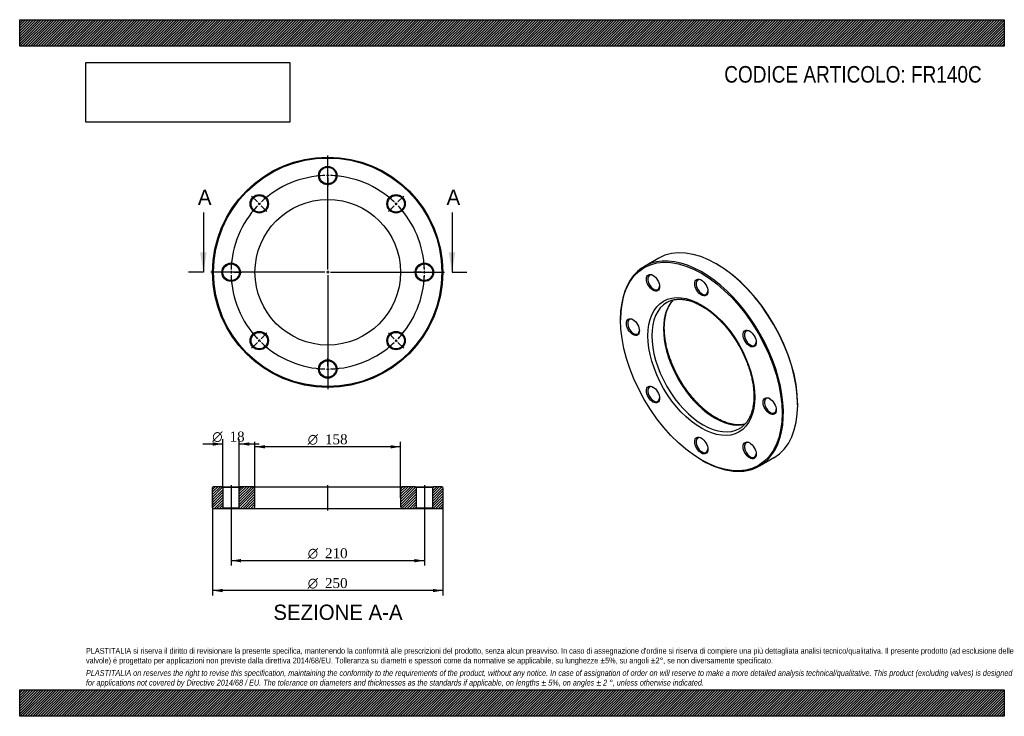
# Model space of a CAD drawing. Header units: millimetres. Extents: x 0 to 1069, y 0 to 756.
import ezdxf
from ezdxf.enums import TextEntityAlignment as Align
from ezdxf.lldxf.tags import DXFTag

# ---------------------------------------------------------------- set-up
doc = ezdxf.new("R2010")
doc.units = ezdxf.units.MM
doc.header["$LTSCALE"] = 3.6
for name, color, linetype in [('Default', 7, 'Continuous'), ('DV2_Default', 7, 'Continuous'), ('DV3_Default', 7, 'Continuous'), ('FR140C', 7, 'Continuous')]:
    doc.layers.add(name, color=color, linetype=linetype)
doc.styles.add('SEACAD_Solid_Edge_ANSI', font='seans.ttf')
doc.styles.add('SEACAD_Solid_Edge_ANSI1_Symbols', font='semeca1.ttf')
doc.styles.add('SEACAD_Times_New_Roman', font='times.ttf')
tags = doc.linetypes.add('CENTER2', pattern=[28.575, 19.05, -3.175, 3.175, -3.175]).pattern_tags.tags
tags[10:11] = [DXFTag(74, 4), DXFTag(75, 0), DXFTag(340, '0'), DXFTag(46, 0.0), DXFTag(50, 0.0), DXFTag(44, 0.0), DXFTag(45, 0.0)]
tags[8:9] = [DXFTag(74, 4), DXFTag(75, 0), DXFTag(340, '0'), DXFTag(46, 0.0), DXFTag(50, 0.0), DXFTag(44, 0.0), DXFTag(45, 0.0)]
tags[6:7] = [DXFTag(74, 4), DXFTag(75, 0), DXFTag(340, '0'), DXFTag(46, 0.0), DXFTag(50, 0.0), DXFTag(44, 0.0), DXFTag(45, 0.0)]
tags[4:5] = [DXFTag(74, 4), DXFTag(75, 0), DXFTag(340, '0'), DXFTag(46, 0.0), DXFTag(50, 0.0), DXFTag(44, 0.0), DXFTag(45, 0.0)]
tags = doc.linetypes.add('HIDDEN2', pattern=[4.7625, 3.175, -1.5875]).pattern_tags.tags
tags[6:7] = [DXFTag(74, 4), DXFTag(75, 0), DXFTag(340, '0'), DXFTag(46, 0.0), DXFTag(50, 0.0), DXFTag(44, 0.0), DXFTag(45, 0.0)]
tags[4:5] = [DXFTag(74, 4), DXFTag(75, 0), DXFTag(340, '0'), DXFTag(46, 0.0), DXFTag(50, 0.0), DXFTag(44, 0.0), DXFTag(45, 0.0)]
picture_1 = doc.add_image_def('image1.jpg', size_in_pixel=(4302, 1260))

# ---------------------------------------------------------------- blocks, each defined once
blk = doc.blocks.new('SE')
at = {"layer": 'FR140C', "color": 7, "linetype": 'Continuous'}
for p, q in [((693.9, 497.2), (678.4, 488.2)), ((757.1, 490.6), (756.4, 491)), ((652.5, 431), (652.5, 430.2)), ((844.8, 337.9), (844.8, 338.7)), ((740.2, 278.3), (740.9, 277.9)), ((803.4, 271.7), (818.9, 280.7))]:
    blk.add_line(p, q, dxfattribs=at)
for centre, major_axis, start_param, end_param in [((756.4, 388.9), (-62.5, 108.3), 3.141593, 6.283185), ((740.9, 380), (62.5, -108.3), 0, 3.926991), ((757.1, 389.4), (62, -107.4), 0.785398, 2.356194), ((688.4, 470.9), (-4.5, 7.79), 0, 3.872873), ((688.4, 470.9), (-4.5, 7.79), 5.551905, 6.283185), ((740.9, 465.7), (-4.5, 7.79), 0, 3.872873), ((740.9, 465.7), (-4.5, 7.79), 5.551905, 6.283185), ((742.3, 380.8), (-39.5, 68.4), 0, 3.140348), ((755, 388.1), (39.5, -68.4), 3.307042, 6.120913), ((742.3, 380.8), (-39.5, 68.4), 6.276354, 6.283185), ((666.6, 422.8), (-4.5, 7.79), 0, 3.872873), ((666.6, 422.8), (-4.5, 7.79), 5.551905, 6.283185), ((793.4, 410.3), (-4.5, 7.79), 0, 3.872873), ((793.4, 410.3), (-4.5, 7.79), 5.551905, 6.283185), ((688.4, 349.6), (-4.5, 7.79), 0, 3.872873), ((688.4, 349.6), (-4.5, 7.79), 5.551905, 6.283185), ((815.1, 337.1), (-4.5, 7.79), 0, 3.872873), ((815.1, 337.1), (-4.5, 7.79), 5.551905, 6.283185), ((742.3, 380.8), (-39.5, 68.4), 3.140348, 3.141593), ((740.9, 294.2), (-4.5, 7.79), 0, 3.872873), ((740.9, 294.2), (-4.5, 7.79), 5.551905, 6.283185), ((793.4, 289), (-4.5, 7.79), 0, 3.872873), ((793.4, 289), (-4.5, 7.79), 5.551905, 6.283185), ((740.9, 380), (62.5, -108.3), 5.497787, 6.283185)]:
    blk.add_ellipse(centre, major_axis=major_axis, ratio=0.57735, start_param=start_param, end_param=end_param, dxfattribs=at)
for centre, major_axis in [((740.2, 379.6), (-62, 107.4)), ((687.7, 470.5), (5, -8.66)), ((740.2, 465.3), (5, -8.66)), ((740.2, 379.6), (41, -71)), ((665.9, 422.4), (5, -8.66)), ((792.7, 409.9), (5, -8.66)), ((687.7, 349.2), (5, -8.66)), ((814.4, 336.7), (5, -8.66)), ((740.2, 293.8), (5, -8.66)), ((792.7, 288.6), (5, -8.66))]:
    blk.add_ellipse(centre, major_axis=major_axis, ratio=0.57735, dxfattribs=at)
for points, knots in [([(756.5, 323.8), (756, 324), (754.8, 324.7), (752.7, 326.1), (750.2, 327.8), (747.8, 329.6), (745.3, 331.5), (742.8, 333.6), (740.4, 335.7), (738, 338), (735.7, 340.4), (733.4, 342.9), (731.1, 345.4), (728.9, 348.1), (726.7, 350.8), (724.6, 353.7), (722.5, 356.5), (720.5, 359.5), (718.6, 362.5), (716.8, 365.6), (715, 368.7), (713.4, 371.8), (711.8, 375), (710.3, 378.3), (708.9, 381.5), (707.6, 384.7), (706.3, 388), (705.2, 391.2), (704.2, 394.5), (703.3, 397.7), (702.5, 400.9), (701.8, 404.1), (701.3, 407.3), (700.8, 410.4), (700.4, 413.5), (700.2, 416.5), (700, 419.4), (700, 422.3), (700.1, 425.1), (700.3, 427.8), (700.6, 430.5), (701, 433), (701.5, 435.5), (702.1, 437.9), (702.8, 440.1), (703.7, 442.3), (704.6, 444.4), (705.6, 446.3), (706.7, 448.1), (707.9, 449.8), (708.9, 451.1), (709.5, 451.7), (709.7, 451.9)], [0, 0, 0, 0, 0.0098823, 0.0287227, 0.0475702, 0.0664242, 0.0852858, 0.1041554, 0.1230331, 0.1419189, 0.1608123, 0.1797129, 0.1986201, 0.2175332, 0.2364516, 0.2553746, 0.2743012, 0.2932308, 0.3121625, 0.3310956, 0.3500292, 0.3689623, 0.3878941, 0.4068237, 0.4257503, 0.444673, 0.4635911, 0.4825038, 0.5014102, 0.5203097, 0.5392015, 0.558085, 0.5769597, 0.5958252, 0.6146813, 0.633528, 0.6523657, 0.6711952, 0.690018, 0.7088359, 0.7276522, 0.7464693, 0.7652921, 0.7841271, 0.8029823, 0.8218678, 0.8407952, 0.8597781, 0.8788312, 0.8979694, 0.9172061, 0.924033, 0.924033, 0.924033, 0.924033]), ([(703, 449.3), (703.5, 449.6), (704.5, 450.1), (706.2, 450.8), (708.1, 451.5), (710, 452), (712.1, 452.4), (714.2, 452.6), (716.3, 452.7), (718.5, 452.6), (720.8, 452.4), (723.1, 452), (725.4, 451.5), (727.8, 450.9), (730.2, 450.1), (732.6, 449.2), (735, 448.1), (737.5, 446.9), (740, 445.6), (742.5, 444.2), (744.9, 442.6), (747.4, 440.9), (749.9, 439), (752.4, 437.1), (754.8, 435), (757.2, 432.8), (759.6, 430.5), (761.9, 428.1), (764.3, 425.6), (766.5, 423.1), (768.7, 420.4), (770.9, 417.6), (773, 414.8), (775, 411.9), (777, 409), (778.9, 405.9), (780.7, 402.9), (782.5, 399.7), (784.2, 396.6), (785.7, 393.4), (787.2, 390.2), (788.6, 386.9), (789.9, 383.7), (791.1, 380.4), (792.2, 377.2), (793.2, 373.9), (794.1, 370.7), (794.9, 367.5), (795.5, 364.3), (796.1, 361.1), (796.6, 358), (796.9, 355), (797.1, 352), (797.3, 349), (797.3, 346.2), (797.2, 343.4), (797, 340.7), (796.6, 338), (796.2, 335.5), (795.7, 333), (795.1, 330.7), (794.3, 328.4), (793.5, 326.3), (792.6, 324.2), (791.5, 322.3), (790.4, 320.5), (789.2, 318.8), (787.9, 317.3), (786.5, 315.8), (785, 314.5), (783.4, 313.3), (782.3, 312.7), (781.7, 312.3)], [0, 0, 0, 0, 0.011261, 0.026129, 0.040967, 0.055747, 0.070454, 0.08508, 0.099625, 0.114094, 0.128499, 0.14285, 0.157157, 0.171432, 0.185682, 0.199916, 0.21414, 0.228358, 0.242574, 0.256791, 0.27101, 0.285233, 0.299461, 0.313695, 0.327935, 0.342181, 0.356433, 0.370691, 0.384954, 0.399222, 0.413495, 0.427771, 0.442051, 0.456333, 0.470618, 0.484904, 0.499191, 0.513478, 0.527765, 0.542051, 0.556335, 0.570617, 0.584895, 0.59917, 0.613441, 0.627707, 0.641968, 0.656223, 0.670471, 0.684713, 0.698948, 0.713176, 0.727397, 0.741611, 0.755819, 0.770022, 0.784221, 0.79842, 0.81262, 0.826825, 0.841039, 0.85527, 0.869526, 0.883814, 0.898146, 0.912532, 0.926985, 0.941513, 0.956123, 0.970816, 0.985586, 1, 1, 1, 1]), ([(787.6, 317), (787.4, 317), (786.5, 316.8), (784.9, 316.5), (782.8, 316.3), (780.6, 316.2), (778.4, 316.3), (776.2, 316.6), (773.9, 317), (771.5, 317.5), (769.2, 318.1), (766.8, 318.9), (764.3, 319.9), (761.9, 321), (759.5, 322.1), (757.6, 323.1), (756.7, 323.7), (756.5, 323.8)], [0.2200436, 0.2200436, 0.2200436, 0.2200436, 0.2400633, 0.2990861, 0.3577802, 0.4161515, 0.4742277, 0.5320486, 0.5896589, 0.6471026, 0.7044198, 0.7616456, 0.8188093, 0.8759345, 0.93304, 0.9871056, 1, 1, 1, 1])]:
    blk.add_open_spline(points, degree=3, knots=knots, dxfattribs=at)
blk = doc.blocks.new('SE1')
at = {"layer": 'Default', "color": 7, "linetype": 'CENTER2'}
for start, end in [(91.637, 133.363), (46.637, 88.363), (136.637, 178.363), (1.637, 43.363), (181.637, 223.363), (316.637, 358.363), (226.637, 268.363), (271.637, 313.363)]:
    blk.add_arc((334.5, 481.9), 105, start, end, dxfattribs=at)
at = {"layer": 'DV2_Default', "color": 7, "linetype": 'CENTER2'}
for p, q in [((334.5, 484.9), (334.5, 608.7)), ((334.5, 589.9), (334.5, 598.7)), ((258.1, 558.3), (251.9, 564.5)), ((410.8, 558.3), (417, 564.5)), ((331.5, 481.9), (207.7, 481.9)), ((226.5, 481.9), (217.7, 481.9)), ((336, 481.9), (333, 481.9)), ((334.5, 483.4), (334.5, 480.4)), ((337.5, 481.9), (461.2, 481.9)), ((442.5, 481.9), (450.2, 481.9)), ((442.5, 481.9), (451.2, 481.9)), ((334.5, 478.9), (334.5, 355.2)), ((258.1, 405.6), (251.9, 399.4)), ((410.8, 405.6), (417, 399.4)), ((334.5, 373.9), (334.5, 365.2))]:
    blk.add_line(p, q, dxfattribs=at)
at = {"layer": 'DV2_Default', "color": 7, "linetype": 'HIDDEN2'}
for p, q in [((334.5, 585.4), (334.5, 588.4)), ((334.5, 583.9), (334.5, 575.2)), ((261.3, 555.1), (259.1, 557.2)), ((407.6, 555.1), (409.8, 557.2)), ((262.3, 554.1), (268.5, 547.9)), ((406.6, 554.1), (400.4, 547.9)), ((231, 481.9), (228, 481.9)), ((232.5, 481.9), (241.2, 481.9)), ((436.5, 481.9), (427.7, 481.9)), ((436.5, 481.9), (428.7, 481.9)), ((438, 481.9), (441, 481.9)), ((438, 481.9), (441, 481.9)), ((261.3, 408.7), (259.1, 406.6)), ((262.3, 409.8), (268.5, 416)), ((406.6, 409.8), (400.4, 416)), ((407.6, 408.7), (409.8, 406.6)), ((334.5, 379.9), (334.5, 388.7)), ((334.5, 378.4), (334.5, 375.4))]:
    blk.add_line(p, q, dxfattribs=at)
at = {"layer": 'DV2_Default', "color": 7, "linetype": 'CENTER2'}
for start, end in [(91.637, 96.4117), (89.1815, 90.8185), (83.5883, 88.363), (134.1815, 135.8185), (128.5883, 133.363), (46.637, 51.4117), (44.1815, 45.8185), (136.637, 141.4117), (38.5883, 43.363), (173.5883, 178.363), (1.637, 6.4117), (1.637, 5.866), (179.1815, 180.8185), (359.1815, 0.8185), (359.1815, 0.8185), (181.637, 186.4117), (353.5883, 358.363), (354.134, 358.363), (218.5883, 223.363), (224.1815, 225.8185), (314.1815, 315.8185), (316.637, 321.4117), (226.637, 231.4117), (308.5883, 313.363), (263.5883, 268.363), (269.1815, 270.8185), (271.637, 276.4117)]:
    blk.add_arc((334.5, 481.9), 105, start, end, dxfattribs=at)
at = {"layer": 'FR140C', "color": 7, "linetype": 'Continuous'}
for centre, radius in [((334.5, 481.9), 125), ((334.5, 481.9), 124), ((334.5, 586.9), 10), ((334.5, 586.9), 9), ((260.2, 556.2), 10), ((260.2, 556.2), 9), ((334.5, 481.9), 79), ((408.7, 556.2), 10), ((408.7, 556.2), 9), ((229.5, 481.9), 10), ((439.5, 481.9), 10), ((229.5, 481.9), 9), ((439.5, 481.9), 9), ((260.2, 407.7), 10), ((408.7, 407.7), 10), ((260.2, 407.7), 9), ((408.7, 407.7), 9), ((334.5, 376.9), 10), ((334.5, 376.9), 9)]:
    blk.add_circle(centre, radius, dxfattribs=at)
blk = doc.blocks.new('SE3')
at = {"color": 7, "linetype": 'Continuous', "style": 'SEACAD_Solid_Edge_ANSI'}
blk.add_text('A', height=16.6, dxfattribs=at).set_placement((193.5, 571.6), align=Align.TOP_LEFT)
blk = doc.blocks.new('SE4')
at = {"color": 7, "linetype": 'Continuous', "style": 'SEACAD_Solid_Edge_ANSI'}
blk.add_text('A', height=16.6, dxfattribs=at).set_placement((463.5, 571.6), align=Align.TOP_LEFT)
blk = doc.blocks.new('SEANNOT_GROUP')
at = {"linetype": 'Continuous'}
blk.add_hatch(color=7, dxfattribs=at).paths.add_polyline_path([(195.9, 503.5), (199.5, 481.9), (203.1, 503.5)])
at = {"color": 7, "linetype": 'Continuous'}
blk.add_lwpolyline([(199.5, 546.7), (199.5, 481.9)], dxfattribs=at)
blk = doc.blocks.new('SEANNOT_GROUP1')
at = {"linetype": 'Continuous'}
blk.add_hatch(color=7, dxfattribs=at).paths.add_polyline_path([(465.9, 503.5), (469.5, 481.9), (473.1, 503.5)])
at = {"color": 7, "linetype": 'Continuous'}
blk.add_lwpolyline([(469.5, 546.7), (469.5, 481.9)], dxfattribs=at)
blk = doc.blocks.new('SE2')
at = {"layer": 'Default', "color": 7, "linetype": 'CENTER2'}
for p, q in [((199.5, 481.9), (183.3, 481.9)), ((469.5, 481.9), (485.7, 481.9))]:
    blk.add_line(p, q, dxfattribs=at)
at = {"layer": 'Default'}
for name in ['SE3', 'SE4', 'SEANNOT_GROUP', 'SEANNOT_GROUP1']:
    blk.add_blockref(name, (0, 0), dxfattribs=at)
blk = doc.blocks.new('SE5')
at = {"layer": 'FR140C', "linetype": 'Continuous'}
h = blk.add_hatch(dxfattribs=at)
h.set_pattern_fill('LINE', scale=0.62992, angle=45, style=0)
h.paths.add_polyline_path([(219.5, 249.2), (210.5, 249.2), (209.5, 248.2), (209.5, 226.2), (210.5, 225.2), (219.5, 225.2), (220.5, 226.2), (220.5, 248.2)])
h = blk.add_hatch(dxfattribs=at)
h.set_pattern_fill('LINE', scale=0.62992, angle=45, style=0)
edge = h.paths.add_edge_path()
edge.add_line((239.5, 225.2), (252.5, 225.2))
edge.add_arc((252.5, 228.2), 3, 270, 360)
edge.add_line((255.5, 228.2), (255.5, 246.2))
edge.add_arc((252.5, 246.2), 3, 0, 90)
edge.add_line((252.5, 249.2), (239.5, 249.2))
edge.add_line((239.5, 249.2), (238.5, 248.2))
edge.add_line((238.5, 248.2), (238.5, 226.2))
edge.add_line((238.5, 226.2), (239.5, 225.2))
h = blk.add_hatch(dxfattribs=at)
h.set_pattern_fill('LINE', scale=0.62992, angle=45, style=0)
edge = h.paths.add_edge_path()
edge.add_line((430.5, 226.2), (430.5, 248.2))
edge.add_line((430.5, 248.2), (429.5, 249.2))
edge.add_line((429.5, 249.2), (416.5, 249.2))
edge.add_arc((416.5, 246.2), 3, 90, 180)
edge.add_line((413.5, 246.2), (413.5, 228.2))
edge.add_arc((416.5, 228.2), 3, 180, 270)
edge.add_line((416.5, 225.2), (429.5, 225.2))
edge.add_line((429.5, 225.2), (430.5, 226.2))
h = blk.add_hatch(dxfattribs=at)
h.set_pattern_fill('LINE', scale=0.62992, angle=45, style=0)
h.paths.add_polyline_path([(448.5, 248.2), (448.5, 226.2), (449.5, 225.2), (458.5, 225.2), (459.5, 226.2), (459.5, 248.2), (458.5, 249.2), (449.5, 249.2)])
at = {"layer": 'DV3_Default', "color": 7, "linetype": 'CENTER2'}
for p, q in [((229.5, 250.9), (229.5, 223.4)), ((334.5, 223.4), (334.5, 250.9)), ((439.5, 250.9), (439.5, 223.4))]:
    blk.add_line(p, q, dxfattribs=at)
at = {"layer": 'FR140C', "color": 7, "linetype": 'Continuous'}
for p, q in [((210.5, 249.2), (209.5, 248.2)), ((209.5, 226.2), (209.5, 248.2)), ((219.5, 249.2), (210.5, 249.2)), ((219.5, 249.2), (239.5, 249.2)), ((219.5, 249.2), (220.5, 248.2)), ((238.5, 248.2), (220.5, 248.2)), ((220.5, 248.2), (220.5, 226.2)), ((238.5, 248.2), (239.5, 249.2)), ((238.5, 226.2), (238.5, 248.2)), ((252.5, 249.2), (239.5, 249.2)), ((252.5, 249.2), (416.5, 249.2)), ((255.5, 228.2), (255.5, 246.2)), ((413.5, 246.2), (413.5, 228.2)), ((429.5, 249.2), (416.5, 249.2)), ((429.5, 249.2), (449.5, 249.2)), ((429.5, 249.2), (430.5, 248.2)), ((448.5, 248.2), (430.5, 248.2)), ((430.5, 248.2), (430.5, 226.2)), ((448.5, 248.2), (449.5, 249.2)), ((448.5, 226.2), (448.5, 248.2)), ((458.5, 249.2), (449.5, 249.2)), ((459.5, 248.2), (458.5, 249.2)), ((459.5, 248.2), (459.5, 226.2)), ((209.5, 226.2), (210.5, 225.2)), ((219.5, 225.2), (210.5, 225.2)), ((220.5, 226.2), (219.5, 225.2)), ((239.5, 225.2), (219.5, 225.2)), ((220.5, 226.2), (238.5, 226.2)), ((239.5, 225.2), (238.5, 226.2)), ((252.5, 225.2), (239.5, 225.2)), ((416.5, 225.2), (252.5, 225.2)), ((429.5, 225.2), (416.5, 225.2)), ((430.5, 226.2), (429.5, 225.2)), ((449.5, 225.2), (429.5, 225.2)), ((430.5, 226.2), (448.5, 226.2)), ((449.5, 225.2), (448.5, 226.2)), ((458.5, 225.2), (449.5, 225.2)), ((458.5, 225.2), (459.5, 226.2))]:
    blk.add_line(p, q, dxfattribs=at)
for centre, start, end in [((252.5, 246.2), 0, 90), ((416.5, 246.2), 90, 180), ((252.5, 228.2), 270, 0), ((416.5, 228.2), 180, 270)]:
    blk.add_arc(centre, 3, start, end, dxfattribs=at)
blk = doc.blocks.new('GDimGGroup')
at = {"layer": 'Default', "linetype": 'Continuous'}
for points in [[(209.7, 297.3), (209.7, 293.7), (220.5, 295.5)], [(249.3, 297.3), (238.5, 295.5), (249.3, 293.7)]]:
    blk.add_hatch(color=7, dxfattribs=at).paths.add_polyline_path(points)
at = {"layer": 'Default', "color": 7, "linetype": 'Continuous'}
for p, q in [((220.5, 248.2), (220.5, 300.9)), ((238.5, 248.2), (238.5, 300.9)), ((220.5, 295.5), (198.9, 295.5)), ((260.1, 295.5), (238.5, 295.5))]:
    blk.add_line(p, q, dxfattribs=at)
for s, style, p in [('O', 'SEACAD_Solid_Edge_ANSI1_Symbols', (209.1, 309)), ('18', 'SEACAD_Times_New_Roman', (227.9, 309))]:
    blk.add_text(s, height=10.8, dxfattribs=dict(at, style=style)).set_placement(p, align=Align.TOP_LEFT)
blk = doc.blocks.new('GDimGGroup1')
at = {"layer": 'Default', "linetype": 'Continuous'}
for points in [[(240.3, 167.1), (240.3, 170.7), (229.5, 168.9)], [(428.7, 167.1), (439.5, 168.9), (428.7, 170.7)]]:
    blk.add_hatch(color=7, dxfattribs=at).paths.add_polyline_path(points)
at = {"layer": 'Default', "color": 7, "linetype": 'Continuous'}
for p, q in [((229.5, 225.2), (229.5, 163.5)), ((439.5, 225.2), (439.5, 163.5)), ((439.5, 168.9), (229.5, 168.9))]:
    blk.add_line(p, q, dxfattribs=at)
for s, style, p in [('O', 'SEACAD_Solid_Edge_ANSI1_Symbols', (312.8, 182.4)), ('210', 'SEACAD_Times_New_Roman', (331.6, 182.4))]:
    blk.add_text(s, height=10.8, dxfattribs=dict(at, style=style)).set_placement(p, align=Align.TOP_LEFT)
blk = doc.blocks.new('GDimGGroup2')
at = {"layer": 'Default', "linetype": 'Continuous'}
for points in [[(266.3, 294.3), (255.5, 292.5), (266.3, 290.7)], [(402.7, 294.3), (402.7, 290.7), (413.5, 292.5)]]:
    blk.add_hatch(color=7, dxfattribs=at).paths.add_polyline_path(points)
at = {"layer": 'Default', "color": 7, "linetype": 'Continuous'}
for p, q in [((255.5, 237.2), (255.5, 297.9)), ((413.5, 292.5), (255.5, 292.5)), ((413.5, 237.2), (413.5, 297.9))]:
    blk.add_line(p, q, dxfattribs=at)
for s, style, p in [('O', 'SEACAD_Solid_Edge_ANSI1_Symbols', (312.8, 306)), ('158', 'SEACAD_Times_New_Roman', (331.6, 306))]:
    blk.add_text(s, height=10.8, dxfattribs=dict(at, style=style)).set_placement(p, align=Align.TOP_LEFT)
blk = doc.blocks.new('GDimGGroup3')
at = {"layer": 'Default', "linetype": 'Continuous'}
for points in [[(220.3, 134.7), (220.3, 138.3), (209.5, 136.5)], [(448.7, 134.7), (459.5, 136.5), (448.7, 138.3)]]:
    blk.add_hatch(color=7, dxfattribs=at).paths.add_polyline_path(points)
at = {"layer": 'Default', "color": 7, "linetype": 'Continuous'}
for p, q in [((209.5, 237.2), (209.5, 131.1)), ((459.5, 237.2), (459.5, 131.1)), ((459.5, 136.5), (209.5, 136.5))]:
    blk.add_line(p, q, dxfattribs=at)
for s, style, p in [('O', 'SEACAD_Solid_Edge_ANSI1_Symbols', (312.8, 150)), ('250', 'SEACAD_Times_New_Roman', (331.6, 150))]:
    blk.add_text(s, height=10.8, dxfattribs=dict(at, style=style)).set_placement(p, align=Align.TOP_LEFT)

msp = doc.modelspace()

# ---------------------------------------------------------------- hatches: boundary and pattern name
at = {"layer": 'Default', "linetype": 'Continuous'}
h = msp.add_hatch(dxfattribs=at)
h.set_pattern_fill('LINE', scale=0.629921, angle=45, style=0)
h.paths.add_polyline_path([(1069.2, 727.2), (1069.2, 756), (0, 756), (0, 727.2)])
for points in [[(1069.2, 727.2), (1069.2, 756), (0, 756), (0, 727.2)], [(1069.2, 0), (1069.2, 28.8), (0, 28.8), (0, 0)]]:
    msp.add_hatch(color=7, dxfattribs=at).paths.add_polyline_path(points)
h = msp.add_hatch(dxfattribs=at)
h.set_pattern_fill('LINE', scale=0.629921, angle=45, style=0)
h.paths.add_polyline_path([(1069.2, 0), (1069.2, 28.8), (0, 28.8), (0, 0)])

# ---------------------------------------------------------------- linework, layer by layer
at = {"layer": 'Default', "color": 7, "linetype": 'Continuous'}
for p, q in [((0, 756), (1069.2, 756)), ((0, 727.2), (0, 756)), ((1069.2, 756), (1069.2, 727.2)), ((1069.2, 727.2), (0, 727.2)), ((0, 28.8), (1069.2, 28.8)), ((0, 0), (0, 28.8)), ((1069.2, 28.8), (1069.2, 0)), ((1069.2, 0), (0, 0))]:
    msp.add_line(p, q, dxfattribs=at)

# ---------------------------------------------------------------- block references
at = {"layer": 'Default'}
for name in ['SE1', 'SE2', 'SE', 'GDimGGroup', 'GDimGGroup2', 'SE5', 'GDimGGroup3', 'GDimGGroup1']:
    msp.add_blockref(name, (0, 0), dxfattribs=at)

# ---------------------------------------------------------------- texts
at = {"layer": 'Default', "color": 7, "linetype": 'Continuous', "style": 'SEACAD_Solid_Edge_ANSI'}
msp.add_text('SEZIONE A-A', height=16.56, dxfattribs=at).set_placement((275.5, 121.2), align=Align.TOP_LEFT)
at = {"layer": 'Default', "attachment_point": 1}
for s, insert, char_height, width in [('{\\fArial Narrow|b0||i0||c0|p34;\\C7;\\H18.;\\W1.;CODICE ARTICOLO: FR140C}', (765.1, 705.7), 18, 285.479), ("{\\fArial Narrow|b0||i0||c0|p34;\\C7;\\H6.3;\\W1.;PLASTITALIA si riserva il diritto di revisionare la presente specifica, mantenendo la conformità alle prescrizioni del prodotto, senza alcun preavviso. In caso di assegnazione d'ordine si riserva di compiere una più dettagliata analisi tecnico/qualitativa. Il presente prodotto (ad esclusione delle \\P}{\\fArial Narrow|b0||i0||c0|p34;\\C7;\\H6.3;\\W1.;valvole) è progettato per applicazioni non previste dalla direttiva 2014/68/EU. Tolleranza su diametri e spessori come da normative se applicabile, su lunghezze ±5%, su angoli ±2°, se non diversamente specificato.\\P}{\\fArial Narrow|b0||i0||c0|p34;\\C7;\\H1.8;\\W1.;   \\P}{\\fArial Narrow|b0||i1||c0|p34;\\C7;\\H6.3;\\W1.;PLASTITALIA on reserves the right to revise this specification, maintaining the conformity to the requirements of the product, without any notice. In case of assignation of order on will reserve to make a more detailed analysis technical/qualitative. This product (excluding valves) is designed \\P}{\\fArial Narrow|b0||i1||c0|p34;\\C7;\\H6.3;\\W1.;for applications not covered by Directive 2014/68 / EU. The tolerance on diameters and thicknesses as the standards if applicable, on lengths ± 5%, on angles ± 2 °, unless otherwise indicated.\\P}", (72, 74.2), 6.3, 925.2)]:
    msp.add_mtext(s, dxfattribs=dict(at, insert=insert, char_height=char_height, width=width))

# ---------------------------------------------------------------- pictures from other files: only their frames are drawn
image = msp.add_image(picture_1, insert=(72, 644.8), size_in_units=(221.2, 64.8))
image.dxf.flags = 7

doc.saveas('drawing.dxf')
